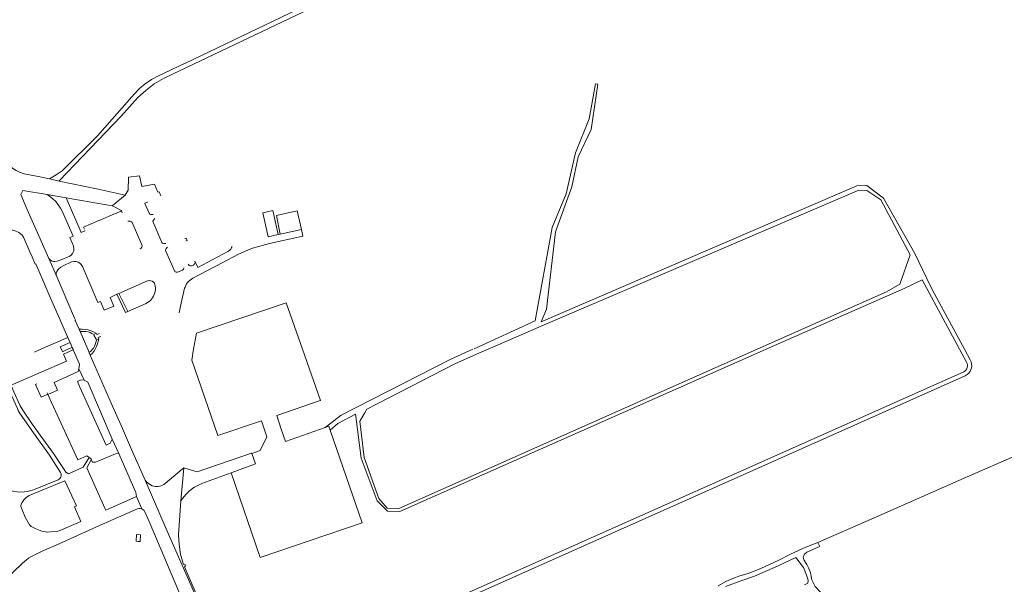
# Model space of a CAD drawing. Extents: x 145000 to 155000, y 457500 to 470000.
# Tile 124 of 196: x 152084 to 152541, y 461391 to 461653. Entities that reach past the tile are written whole.
import ezdxf

# ---------------------------------------------------------------- set-up
doc = ezdxf.new("R2010")
doc.units = 0
doc.header["$LTSCALE"] = 0.2
doc.header["$MEASUREMENT"] = 0
doc.layers.add('kant verharding', color=252, linetype='Continuous', lineweight=0)

msp = doc.modelspace()

# ---------------------------------------------------------------- linework, layer by layer
at = {"layer": 'kant verharding', "lineweight": 0}
for p, q in [((152280.17, 461690.13), (152161.01, 461633)), ((152102.31, 461578.2), (152097.92, 461579.17)), ((152105.68, 461570.34), (152096.83, 461571.94)), ((152126.99, 461566.6), (152105.68, 461570.34)), ((152131.59, 461563.49), (152131.29, 461564.32)), ((152201.63, 461564.48), (152204.12, 461553.28)), ((152205.07, 461553.51), (152204.12, 461553.28)), ((152214.95, 461555.66), (152205.07, 461553.51)), ((152088.79, 461545.27), (152088.27, 461546.44)), ((152089.78, 461543.04), (152088.79, 461545.27)), ((152101.11, 461534.08), (152097.52, 461542.19)), ((152109.54, 461514.55), (152101.11, 461534.08)), ((152129.17, 461525.55), (152127.55, 461524.83)), ((152130.09, 461525.95), (152129.17, 461525.55)), ((152134.2, 461517.56), (152130.09, 461525.95)), ((152158.73, 461520), (152158.16, 461516.99)), ((152112.1, 461508.22), (152111.6, 461509.31)), ((152115.64, 461500), (152112.1, 461508.22)), ((152119.61, 461507.43), (152118.41, 461506.93)), ((152119.61, 461507.43), (152119.52, 461507.49)), ((152106.42, 461505.55), (152093.89, 461500)), ((152107.49, 461503.14), (152106.42, 461505.55)), ((152108.46, 461500.85), (152107.49, 461503.14)), ((152120.76, 461504.68), (152119.67, 461504.23)), ((152093.89, 461500), (152090.93, 461498.7)), ((152108.46, 461500.85), (152106.46, 461500)), ((152108.82, 461500), (152108.46, 461500.85)), ((152108.95, 461499.69), (152108.82, 461500)), ((152116.85, 461497.22), (152116.35, 461498.4)), ((152296.23, 461497.68), (152301.55, 461500)), ((152520.51, 461500), (152523.75, 461493.96)), ((152522.78, 461500), (152525.39, 461495.14)), ((152126.6, 461474.99), (152116.85, 461497.22)), ((152113.93, 461485.6), (152111.53, 461490.86)), ((152241.15, 461364.2), (152522.49, 461489.59)), ((152241.99, 461362.39), (152523.12, 461487.68)), ((152128.57, 461470.44), (152126.6, 461474.99)), ((152225.95, 461463.74), (152229.92, 461466.74)), ((152136.01, 461453.49), (152131.76, 461463.2)), ((152225.95, 461463.74), (152207.56, 461457.23)), ((152130.03, 461451.63), (152127, 461458.25)), ((152142.25, 461439.18), (152136.01, 461453.49)), ((152160.28, 461444.98), (152158.94, 461429.61)), ((152160.28, 461444.98), (152159.54, 461444.27)), ((152159.96, 461382.65), (152144.12, 461420.02)), ((152455.65, 461408.4), (152454.67, 461410.27))]:
    msp.add_line(p, q, dxfattribs=at)
at = {"layer": 'kant verharding', "lineweight": 0, "flags": 128}
for points in [[(152224.94, 461661.19), (152155.31, 461627.97), (152150.77, 461625.85), (152146.52, 461623.29), (152142.56, 461620.31), (152138.99, 461616.98)], [(152097.92, 461579.17), (152091.89, 461580.47), (152086.08, 461581.6), (152083.98, 461582.34), (152082.39, 461583.11), (152080.88, 461584.05), (152080, 461584.87), (152078.95, 461586.05), (152078.03, 461587.34), (152077.26, 461588.71), (152076.73, 461589.95), (152076.74, 461590.05), (152067.64, 461610.64), (152057.93, 461632.89), (152055.49, 461638.37), (152052.61, 461644.6)], [(152161.01, 461633), (152160.92, 461633), (152148.28, 461626.94), (152145.25, 461625.32), (152142.39, 461623.39), (152139.76, 461621.16), (152137.37, 461618.68), (152136.2, 461617.24)], [(152295.1, 461500.29), (152323.49, 461513.25), (152331.41, 461556.64), (152337.79, 461572.3), (152342.24, 461591.35), (152348.48, 461607.09), (152351.47, 461623.34), (152352.49, 461623.22), (152349.4, 461602.1), (152343.45, 461589.47), (152340.46, 461575.52), (152332.92, 461554.59), (152328.7, 461518.58), (152326.19, 461512.74), (152472.84, 461575.94), (152477.5, 461576.07), (152485.18, 461570.18), (152499.82, 461544.46), (152505.12, 461533.27), (152508, 461527.55), (152522.78, 461500)], [(152136.2, 461617.24), (152120.24, 461599.13), (152103.78, 461582.88), (152101.03, 461581.09)], [(152138.99, 461616.98), (152131.17, 461608.29), (152102.32, 461578.3), (152102.31, 461578.2)], [(152101.03, 461581.09), (152100.94, 461581.11), (152097.92, 461579.17)], [(152149.61, 461571.39), (152148.86, 461573.17), (152148.26, 461573.03), (152146.59, 461576.74), (152140.72, 461575.59), (152139.65, 461580.55), (152134.64, 461580.03), (152134.42, 461573.99), (152133.1, 461571.56)], [(152133.1, 461571.56), (152133, 461571.59), (152120.55, 461574.35), (152102.31, 461578.2)], [(152097.52, 461542.19), (152092.35, 461554.08), (152087.39, 461565.25), (152084.55, 461571.97), (152085.56, 461573.78), (152096.83, 461571.94)], [(152109.17, 461546.92), (152109.02, 461547.86), (152108.84, 461548.38), (152107.28, 461551.98), (152108.81, 461552.63), (152103.9, 461563.89), (152103.03, 461565.59), (152101.99, 461567.18), (152100.79, 461568.65), (152099.45, 461569.99), (152097.97, 461571.18), (152096.83, 461571.94)], [(152133.1, 461571.56), (152133, 461571.59), (152126.99, 461566.6)], [(152301.55, 461500), (152326.18, 461510.75), (152473.82, 461573.93), (152477.48, 461573.81), (152483.98, 461569.5), (152497.63, 461543.94), (152492.76, 461530.27), (152486.58, 461526.65), (152426.61, 461500)], [(152114.44, 461555.08), (152114.36, 461555.09), (152112.64, 461554.34), (152105.68, 461570.34)], [(152131.29, 461564.32), (152131.22, 461564.51), (152128.44, 461566.11), (152126.99, 461566.6)], [(152146.07, 461562.57), (152146.01, 461562.62), (152145.11, 461562.62), (152144.82, 461562.7), (152144.55, 461562.84), (152144.31, 461563.03), (152144.12, 461563.26), (152142.2, 461567.77), (152142.24, 461567.84), (152142.33, 461567.83), (152143.43, 461568.42), (152143.5, 461568.4)], [(152131.29, 461564.32), (152128.96, 461563.27), (152128.87, 461563.28), (152120.96, 461559.84), (152120.87, 461559.86), (152113.74, 461556.81), (152114.13, 461555.75)], [(152204.12, 461553.28), (152199.52, 461552.25), (152196.91, 461563.4), (152201.63, 461564.48)], [(152205.07, 461553.51), (152203.25, 461562.24), (152212.96, 461564.28), (152214.95, 461555.66)], [(152135.1, 461559.59), (152134.77, 461559.6), (152134.36, 461559.5), (152134.29, 461559.53)], [(152139.93, 461546.78), (152139.99, 461546.74), (152140.43, 461547.03), (152140.75, 461547.48), (152140.87, 461548.02), (152140.75, 461548.56), (152136.21, 461558.94), (152135.99, 461559.19), (152135.73, 461559.39), (152135.42, 461559.52), (152135.1, 461559.59)], [(152146.86, 461560.77), (152146.78, 461560.75), (152146.17, 461560.08), (152145.96, 461559.61), (152145.97, 461559.11), (152150.09, 461549.7), (152150.45, 461549.32), (152150.94, 461549.11), (152151.34, 461549.1)], [(152088.27, 461546.44), (152085.77, 461552.09), (152085.44, 461552.62), (152085.06, 461553.12), (152084.62, 461553.57), (152084.14, 461553.98), (152083.62, 461554.33), (152083.07, 461554.63), (152081.53, 461555.18), (152080.93, 461555.33), (152080.33, 461555.41), (152079.71, 461555.42), (152078.93, 461555.34), (152076.48, 461554.71), (152074.07, 461553.82), (152071.97, 461552.78), (152068.47, 461550.63)], [(152214.95, 461555.66), (152215.6, 461552.64), (152200.05, 461549.09), (152192.22, 461546.94), (152185.64, 461544.18), (152178.01, 461540.11), (152164.44, 461533.04), (152163.8, 461532.66), (152163.15, 461532.18), (152162.56, 461531.64), (152162.03, 461531.04), (152161.56, 461530.39), (152161.17, 461529.69), (152160.85, 461528.95), (152160.65, 461528.37), (152158.73, 461520)], [(152151.34, 461549.1), (152151.89, 461549.22), (152151.95, 461549.18)], [(152161.22, 461550.43), (152161.3, 461550.42), (152161.81, 461550.63), (152161.34, 461551.62), (152160.86, 461551.42), (152160.78, 461551.45)], [(152165.41, 461540), (152165.47, 461540.34), (152165.46, 461540.67), (152165.38, 461541.01), (152166.73, 461538.01), (152180.77, 461545.44), (152181.48, 461545.95), (152182.06, 461546.59), (152182.49, 461547.34), (152182.65, 461547.74)], [(152106.42, 461505.55), (152098.56, 461523.51), (152091.54, 461539.73), (152091.26, 461539.63), (152089.78, 461543.04)], [(152097.52, 461542.19), (152098.14, 461541.58), (152098.88, 461541.11), (152099.2, 461540.97), (152099.77, 461540.88), (152100.34, 461540.86), (152101.48, 461541), (152102.9, 461541.38), (152107.27, 461543.23), (152107.99, 461543.82), (152108.57, 461544.54), (152109.02, 461545.45), (152109.14, 461545.97), (152109.17, 461546.92)], [(152152.72, 461547.42), (152152.64, 461547.41), (152152.21, 461547.07), (152152.02, 461546.86), (152151.89, 461546.6), (152151.79, 461546.04), (152151.86, 461545.65), (152155.9, 461536.49), (152156.08, 461536.25), (152156.3, 461536.06), (152156.71, 461535.88)], [(152123.35, 461518.15), (152121.53, 461522.28), (152120.33, 461521.76), (152113.21, 461538.49), (152112.65, 461539.35), (152111.92, 461540.07), (152111.26, 461540.51), (152110.33, 461540.79), (152109.37, 461540.87), (152108.18, 461540.69), (152104.21, 461538.81), (152103.13, 461538.12)], [(152162.36, 461539.59), (152162.43, 461539.39), (152162.79, 461538.99), (152163.28, 461538.78), (152163.81, 461538.78), (152164.7, 461539.09), (152165.08, 461539.42), (152165.28, 461539.69), (152165.41, 461540)], [(152103.13, 461538.12), (152102.4, 461537.59), (152101.8, 461536.94), (152101.36, 461536.18), (152101.05, 461535.33), (152100.99, 461534.84), (152101.03, 461534.35), (152101.11, 461534.08)], [(152156.71, 461535.88), (152157, 461535.83), (152157.29, 461535.84), (152157.73, 461535.97), (152159.67, 461536.79), (152160.07, 461537.25), (152160.21, 461537.57), (152160.28, 461537.9)], [(152144.99, 461531.89), (152144.36, 461531.95), (152143.74, 461531.88), (152143.45, 461531.8), (152130.09, 461525.95)], [(152134.2, 461517.56), (152142.74, 461521.36), (152143.45, 461521.75), (152144.12, 461522.21), (152144.73, 461522.74), (152145.28, 461523.33), (152145.77, 461523.98), (152146.18, 461524.67), (152146.52, 461525.4), (152146.79, 461526.17), (152146.97, 461526.95), (152147.07, 461527.76), (152147.08, 461528.56), (152147.01, 461529.37), (152146.88, 461530.09), (152146.6, 461530.67), (152146.2, 461531.19), (152145.63, 461531.66), (152144.99, 461531.89)], [(152520.51, 461500), (152503.17, 461532.32), (152494.78, 461528.32), (152430.79, 461500)], [(152127.55, 461524.83), (152126, 461524.15), (152127.79, 461520.1), (152123.35, 461518.15)], [(152134.2, 461517.56), (152133.24, 461517.15), (152129.17, 461525.55)], [(152215.39, 461500), (152207.82, 461521.54), (152166.12, 461507.46), (152164.84, 461500)], [(152111.6, 461509.31), (152109.83, 461513.44), (152109.95, 461513.51), (152109.54, 461514.55)], [(152119.52, 461507.49), (152119.45, 461507.55), (152118.4, 461508.09), (152117.13, 461508.62), (152115.81, 461509.02), (152114.45, 461509.27), (152113.07, 461509.39), (152111.6, 461509.31)], [(152118.41, 461506.93), (152117.6, 461507.39), (152116.75, 461507.77), (152115.87, 461508.05), (152114.96, 461508.24), (152114.03, 461508.34), (152113.1, 461508.33), (152112.1, 461508.22)], [(152119.67, 461504.23), (152119.54, 461504.56), (152119.56, 461504.65), (152118.56, 461506.57), (152118.57, 461506.65), (152118.41, 461506.93)], [(152121.17, 461507.32), (152121.09, 461507.32), (152119.87, 461506.81), (152119.61, 461507.43)], [(152107.49, 461503.14), (152107.42, 461503.14), (152102.88, 461501.2), (152103.4, 461500)], [(152117.85, 461500), (152118.26, 461500.57), (152118.74, 461501.4), (152119.14, 461502.28), (152119.43, 461503.2), (152119.67, 461504.23)], [(152119.05, 461500), (152119.47, 461500.7), (152120.09, 461502.02), (152120.57, 461503.42), (152120.76, 461504.68)], [(152120.76, 461504.68), (152120.46, 461505.42), (152121.73, 461505.99)], [(152116.3, 461449.69), (152113.51, 461445.21), (152106.66, 461442.17), (152105.55, 461442.85), (152104.7, 461444.21), (152099.79, 461451.58), (152093.5, 461460.09), (152089.95, 461465.13), (152085.53, 461471.66), (152084.28, 461473.82), (152081.34, 461480.24), (152080.12, 461483.24), (152080.14, 461483.32), (152105.8, 461494.42), (152104.35, 461497.8), (152108.95, 461499.69)], [(152103.4, 461500), (152103.87, 461498.9), (152106.46, 461500)], [(152111.53, 461490.86), (152111.49, 461490.98), (152111.81, 461493.03), (152108.95, 461499.69)], [(152116.35, 461498.4), (152116.34, 461498.47), (152115.64, 461500)], [(152116.35, 461498.4), (152116.34, 461498.47), (152117.04, 461499.07), (152117.85, 461500)], [(152116.85, 461497.22), (152117.84, 461498.28), (152118.72, 461499.45), (152119.05, 461500)], [(152164.84, 461500), (152163.97, 461494.96), (152176.12, 461459.98), (152196.31, 461466.8), (152198.86, 461459.33), (152195.71, 461453.03), (152191.83, 461451.6)], [(152223.67, 461476.19), (152223.76, 461476.17), (152215.39, 461500)], [(152229.92, 461466.74), (152233.39, 461469.37), (152283.95, 461495.2), (152294.46, 461500)], [(152430.79, 461500), (152260.52, 461424.64), (152254.83, 461424.82), (152250.07, 461429.62), (152242.61, 461449.37), (152240.19, 461468.73)], [(152426.61, 461500), (152259.84, 461425.91), (152254.69, 461426.24), (152250.86, 461430.71), (152244.02, 461449.67), (152242.07, 461466.61), (152244.31, 461470.55)], [(152244.31, 461470.55), (152245.23, 461472.18), (152286.1, 461493.26), (152296.23, 461497.68)], [(152090.51, 461461.19), (152084.3, 461470.07), (152083.82, 461470.8), (152083.41, 461471.62), (152083.08, 461472.5), (152077.86, 461483.62), (152075.61, 461488.54), (152075.44, 461489.19), (152075.43, 461489.66), (152075.52, 461490.73), (152075.81, 461491.45), (152076.23, 461492.83)], [(152116.3, 461449.69), (152115.31, 461450.5), (152111.07, 461448.63), (152097.19, 461479.04), (152101.57, 461481), (152100.01, 461484.6), (152111.14, 461489.7), (152111.53, 461490.86)], [(152096.84, 461479.76), (152097.17, 461479.17), (152094.08, 461477.82), (152091.36, 461483.62), (152092.08, 461483.93)], [(152127, 461458.25), (152126.08, 461456.39), (152124.26, 461455.52), (152112, 461482.46), (152110.89, 461485.02), (152112.62, 461485.8), (152113.93, 461485.6)], [(152113.93, 461485.6), (152115.69, 461484.73), (152127, 461458.25)], [(152205.53, 461462.97), (152203.4, 461469.22), (152223.67, 461476.19)], [(152131.76, 461463.2), (152131.75, 461463.27), (152128.57, 461470.44)], [(152240.19, 461468.73), (152240.04, 461469.94), (152231.76, 461465.54), (152228.31, 461462.45)], [(152056.09, 461469.24), (152056.72, 461467.76), (152059.76, 461464.83), (152069.59, 461445.44), (152071.77, 461441.58), (152072.64, 461440.37), (152073.64, 461439.26), (152074.42, 461438.53), (152077.36, 461436.08), (152079.87, 461434.38), (152081.38, 461433.98), (152082.95, 461433.72), (152084.53, 461433.63), (152086.11, 461433.71), (152087.68, 461433.95), (152089.22, 461434.35), (152090.4, 461434.78), (152101.93, 461439.41), (152102.36, 461439.63), (152102.73, 461439.94)], [(152102.73, 461439.94), (152103.02, 461440.31), (152103.23, 461440.74), (152103.35, 461441.2), (152103.37, 461441.68), (152103.29, 461442.15), (152103.01, 461442.77), (152097.95, 461450.86), (152090.51, 461461.19)], [(152182.25, 461442.65), (152195.76, 461403.31), (152218.46, 461410.98), (152243.17, 461419.44), (152228.31, 461462.45)], [(152207.56, 461457.23), (152207.46, 461457.24), (152205.53, 461462.97)], [(152228.31, 461462.45), (152227.65, 461464.34), (152225.95, 461463.74)], [(152130.03, 461451.63), (152128.57, 461451.45), (152120.76, 461448.16)], [(152138.29, 461431.61), (152138.01, 461433.43), (152130.03, 461451.63)], [(152191.83, 461451.6), (152191.71, 461451.73), (152166.44, 461443.04), (152160.28, 461444.98)], [(152191.83, 461451.6), (152193.53, 461446.73), (152182.25, 461442.65)], [(152454.67, 461410.27), (152484.39, 461423.21), (152520.24, 461439.01), (152550.69, 461452.36)], [(152119.71, 461434.89), (152115.18, 461444.99), (152117.25, 461448.65)], [(152116.3, 461449.69), (152117.46, 461449.04), (152117.25, 461448.65)], [(152120.76, 461448.16), (152119.23, 461447.51), (152117.9, 461447.62), (152117.25, 461448.65)], [(152159.54, 461444.27), (152159.45, 461444.27), (152151.6, 461437.6), (152151.02, 461437.21), (152150.4, 461436.89), (152149.75, 461436.63), (152149.08, 461436.44), (152148.4, 461436.32), (152147.7, 461436.28), (152147.01, 461436.31), (152146.32, 461436.41), (152145.64, 461436.64), (152144.87, 461437), (152144.13, 461437.44), (152143.44, 461437.95), (152142.81, 461438.54), (152142.25, 461439.18)], [(152182.25, 461442.65), (152168.64, 461437.67), (152165.23, 461435.9), (152164.52, 461435.47), (152162.79, 461434.09), (152161.2, 461432.54), (152159.78, 461430.82), (152158.94, 461429.61)], [(152102.4, 461415.67), (152112.51, 461420.06), (152109.54, 461426.87), (152110.39, 461427.26), (152105.09, 461438.82), (152088.44, 461432.05), (152087.78, 461431.67), (152087.12, 461431.19), (152086.52, 461430.64), (152085.98, 461430.03), (152085.5, 461429.37), (152085.09, 461428.66), (152084.76, 461427.91), (152084.51, 461427.12), (152084.52, 461427.01), (152085.26, 461425.4), (152086.66, 461422.06), (152088.59, 461418.5), (152089.45, 461417.73), (152091.18, 461416.79)], [(152170.26, 461374.95), (152163.53, 461390.55), (152152.59, 461415.48), (152142.25, 461439.18)], [(152138.29, 461431.61), (152124.1, 461425.32), (152123.63, 461426.17), (152119.71, 461434.89)], [(152140.82, 461425.82), (152140.73, 461425.89), (152138.29, 461431.61)], [(152158.94, 461429.61), (152158.04, 461418.27), (152157.82, 461413.82), (152158.07, 461409.33), (152158.79, 461404.89), (152159.97, 461400.55), (152160.17, 461399.95), (152160.73, 461400.15), (152161.1, 461399.19), (152160.57, 461398.99), (152162.1, 461395.34), (152170.88, 461375.17), (152170.54, 461375.04)], [(152140.82, 461425.82), (152140.73, 461425.89), (152140.56, 461425.93), (152139.96, 461426.07), (152139.35, 461426.08), (152138.75, 461425.96), (152122.54, 461418.73), (152115.93, 461415.78), (152102.34, 461409.66), (152094.47, 461406.18), (152089.61, 461403.78), (152088.18, 461402.95), (152085.32, 461400.67), (152081.05, 461396.53), (152079.3, 461394.72)], [(152144.12, 461420.02), (152142.19, 461424.55), (152141.85, 461425.05), (152141.4, 461425.48), (152140.82, 461425.82)], [(152091.18, 461416.79), (152092.78, 461416.08), (152094.39, 461415.56), (152096.04, 461415.22), (152096.92, 461415.1), (152098.39, 461415.15), (152101.19, 461415.34), (152101.73, 461415.45), (152102.4, 461415.67)], [(152139.13, 461410.76), (152138.11, 461410.8), (152138.31, 461413.91), (152140.2, 461413.82), (152140.03, 461410.71), (152139.13, 461410.76)], [(152454.67, 461410.27), (152449.09, 461408.02), (152441.95, 461404.87), (152436.66, 461402.11), (152428.17, 461398.14), (152422.34, 461395.89), (152418.5, 461394.71), (152415.3, 461393.48), (152412.06, 461392.11), (152408.37, 461390.08)], [(152475.64, 461333.51), (152471.15, 461346.83), (152468.06, 461358.61), (152467.16, 461362.77), (152463.55, 461374.96), (152461.41, 461378.56), (152459.32, 461381.23), (152457.95, 461383.98), (152456.41, 461386.67), (152453.48, 461389.86), (152451.87, 461392.9), (152451.6, 461394.49), (152451.36, 461396.35), (152450.43, 461398.41), (152449.55, 461399.96), (152448.14, 461402.25), (152447.94, 461403.47), (152448.49, 461404.87), (152449.55, 461405.77), (152454.84, 461408.13), (152455.65, 461408.4)], [(152444.55, 461403.23), (152436.36, 461399.39), (152425.27, 461394.53), (152419.48, 461392.65), (152411.8, 461389.84)], [(152450.15, 461392.67), (152449.51, 461395.06), (152448.06, 461398.64), (152444.55, 461403.23)], [(152448.55, 461390.56), (152450.04, 461391.3), (152450.15, 461392.67)]]:
    msp.add_lwpolyline(points, dxfattribs=at)
at = {"layer": 'kant verharding', "lineweight": 0}
for centre, radius, start, end in [((152521.18, 461492.33), 3.05, 295.6615, 32.382), ((152521.03, 461492.39), 5.15, 293.9995, 32.2965)]:
    msp.add_arc(centre, radius, start, end, dxfattribs=at)

doc.saveas('drawing.dxf')
